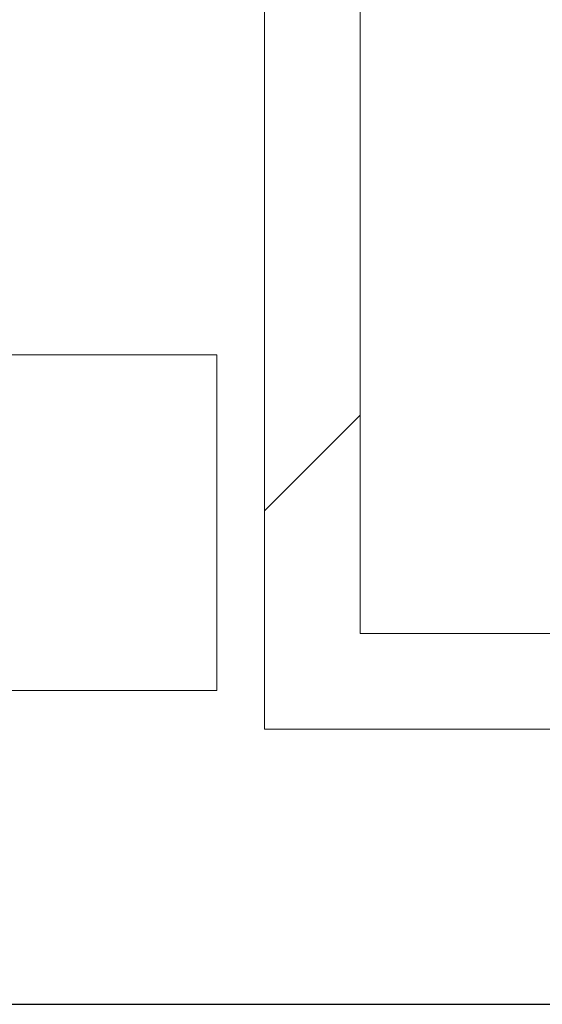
# Model space of a CAD drawing. Header units: millimetres. Extents: x 204754 to 495640, y -178579 to -98814.
# Tile 15 of 179: x 220456 to 220565, y -134196 to -133990. Entities that reach past the tile are written whole.
import ezdxf
from ezdxf.lldxf.tags import DXFTag

# ---------------------------------------------------------------- set-up
doc = ezdxf.new("R2010")
doc.units = ezdxf.units.MM
doc.header["$MEASUREMENT"] = 0
doc.layers.get('0').update_dxf_attribs({"color": 252, "lineweight": 5})
doc.layers.add('IS_Text_Konstrukcji', color=7, linetype='Continuous')
for name, color, linetype, lineweight in [('Nowe_220-A Ściany', 252, 'Continuous', 5), ('Nowe_220-A Ściany_Nr_pióra__87', 252, 'Continuous', 5), ('P-SANR-FIXT_Nr_pióra__47', 252, 'Continuous', 5)]:
    doc.layers.add(name, color=color, linetype=linetype, lineweight=lineweight)
tags = doc.linetypes.add('SOLID', pattern=[10, 10, 0]).pattern_tags.tags
tags[6:7] = [DXFTag(74, 4), DXFTag(75, 0), DXFTag(340, '0'), DXFTag(46, 0.0), DXFTag(50, 0.0), DXFTag(44, 0.0), DXFTag(45, 0.0)]
tags[4:5] = [DXFTag(74, 4), DXFTag(75, 0), DXFTag(340, '0'), DXFTag(46, 0.0), DXFTag(50, 0.0), DXFTag(44, 0.0), DXFTag(45, 0.0)]

# ---------------------------------------------------------------- blocks, each defined once
blk = doc.blocks.new('podkład 20251118')
at = {"layer": 'Nowe_220-A Ściany', "color": 252, "linetype": 'Continuous', "lineweight": 5}
blk.add_line((220507.11, -134092.79), (220527.11, -134072.79), dxfattribs=at)
at = {"layer": 'Nowe_220-A Ściany_Nr_pióra__87', "color": 252, "linetype": 'Continuous', "lineweight": 5}
for p, q in [((220507.11, -133178.45), (220507.11, -134138.45)), ((220527.11, -134118.45), (220527.11, -133178.45)), ((220947.11, -134118.45), (220527.11, -134118.45)), ((220507.11, -134138.45), (220927.11, -134138.45))]:
    blk.add_line(p, q, dxfattribs=at)
at = {"layer": 'P-SANR-FIXT_Nr_pióra__47', "color": 252, "linetype": 'Continuous', "lineweight": 5}
for p, q in [((220497.11, -134060.16), (220350.68, -134060.16)), ((220497.11, -134060.16), (220350.68, -134060.16)), ((220497.11, -134060.16), (220385.52, -134060.16)), ((220497.11, -134060.16), (220385.52, -134060.16)), ((220497.11, -134130.34), (220497.11, -134060.16)), ((220497.11, -134130.34), (220497.11, -134060.16)), ((220497.11, -134130.34), (220497.11, -134060.16)), ((220497.11, -134130.34), (220497.11, -134060.16)), ((220497.11, -134130.34), (220497.11, -134060.16)), ((220497.11, -134130.34), (220497.11, -134060.16)), ((220350.68, -134130.34), (220497.11, -134130.34)), ((220350.68, -134130.34), (220497.11, -134130.34)), ((220385.52, -134130.34), (220497.11, -134130.34)), ((220385.52, -134130.34), (220497.11, -134130.34))]:
    blk.add_line(p, q, dxfattribs=at)

msp = doc.modelspace()

# ---------------------------------------------------------------- linework, layer by layer
at = {"layer": 'IS_Text_Konstrukcji', "linetype": 'SOLID', "ltscale": 10}
msp.add_lwpolyline([(218368, -134196), (220818, -134196, 0.414214), (220988, -134026), (220988, -133346, 0.414214), (220818, -133176), (218368, -133176, 0.414214), (218198, -133346), (218198, -134026, 0.414214), (218368, -134196)], format="xyb", dxfattribs=at)

# ---------------------------------------------------------------- block references
msp.add_blockref('podkład 20251118', (0, 0))

# ---------------------------------------------------------------- texts
at = {"layer": 'IS_Text_Konstrukcji', "linetype": 'SOLID', "ltscale": 10, "insert": (219588, -133736.4), "char_height": 309.6, "attachment_point": 2}
msp.add_mtext('\\fArial|b0|i1;Φwym: 337 W', dxfattribs=at)

doc.saveas('drawing.dxf')
